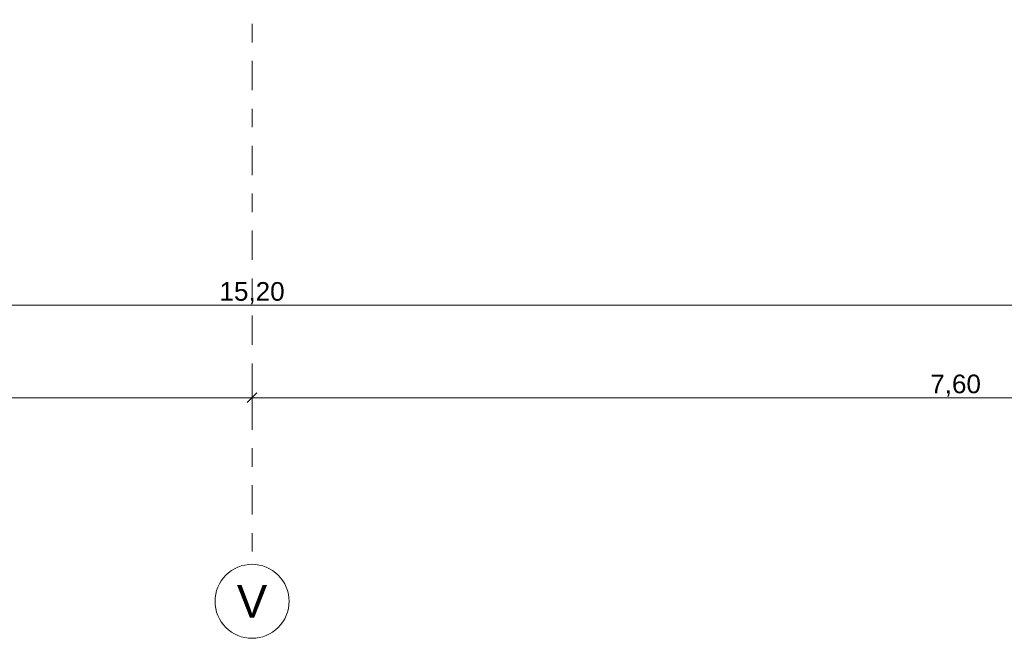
# Model space of a CAD drawing. Header units: metres. Extents: x -180 to 4, y -47 to 4.
# Tile 9 of 256: x -169.08 to -163.76, y -46.57 to -43.23. Entities that reach past the tile are written whole.
import ezdxf

# ---------------------------------------------------------------- set-up
doc = ezdxf.new("R2010")
doc.units = ezdxf.units.M
doc.header["$LTSCALE"] = 0.05
doc.header["$PDMODE"] = 1
doc.header["$PDSIZE"] = -2
doc.linetypes.add('Linienart-53', pattern=[5.291531, 3.175, -1.058062, 0.352704, -0.705764])
doc.layers.get('0').update_dxf_attribs({"lineweight": 25})
doc.layers.add('70 -71 Achsen- 1 Gebäudeachsen', color=7, linetype='Linienart-53', lineweight=18)
doc.layers.add('Keine', color=7, linetype='Continuous', lineweight=9)
doc.layers.add('70 -76 Bemaßung- 2 Allgemein', color=7, linetype='Continuous', lineweight=5, true_color=0x6666cc)
doc.styles.add('Arial', font='arial.ttf')
doc.dimstyles.new('k+k_klein', dxfattribs={"dimtxt": 0.075516, "dimasz": 0.05302, "dimexe": 0.05, "dimexo": 0.15, "dimgap": 0.005, "dimtad": 1, "dimdec": 3, "dimtxsty": 'Arial', "dimblk": 'VW_SLASH-2', "dimblk1": 'VW_SLASH-2', "dimblk2": 'VW_SLASH-2', "dimcen": 0, "dimdle": 0.025, "dimadec": 3, "dimazin": 0, "dimtfac": 0.75, "dimtdec": 3, "dimtix": 1, "dimtmove": 0, "dimatfit": 0, "dimldrblk": 'VW_FILLEDARROW', "dimfxl": 0.1, "dimfxlon": 1, "dimfrac": 2, "dimtolj": 1, "dimarcsym": 0})

# ---------------------------------------------------------------- blocks, each defined once
blk = doc.blocks.new('VW_SLASH-2')
at = {"color": 0, "linetype": 'ByBlock', "lineweight": -2, "transparency": 16777216}
blk.add_line((0.47, 0), (-1, 0), dxfattribs=at)
at = {"color": 0, "lineweight": 5, "transparency": 16777216, "flags": 128}
blk.add_lwpolyline([(0.5, 0.5), (-0.5, -0.5)], dxfattribs=at)
blk = doc.blocks.new('*D2208')
at = {"layer": '70 -76 Bemaßung- 2 Allgemein', "color": 0, "lineweight": -2}
for p, q in [((-175.421, -45.172), (-175.421, -45.322)), ((-167.821, -45.172), (-167.821, -45.322)), ((-167.874, -45.272), (-175.368, -45.272))]:
    blk.add_line(p, q, dxfattribs=at)
at = {"layer": 'Defpoints', "color": 0}
for p in [(-175.421, -42.294), (-167.821, -42.294), (-175.421, -45.272)]:
    blk.add_point(p, dxfattribs=at)
at = {"layer": '70 -76 Bemaßung- 2 Allgemein', "color": 0, "lineweight": -2, "xscale": 0.05302001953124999, "yscale": 0.05302001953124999, "zscale": 0.05302001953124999, "rotation": 180}
blk.add_blockref('VW_SLASH-2', (-175.421, -45.272), dxfattribs=at)
at = {"layer": '70 -76 Bemaßung- 2 Allgemein', "color": 0, "lineweight": -2, "xscale": 0.05302001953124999, "yscale": 0.05302001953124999, "zscale": 0.05302001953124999}
blk.add_blockref('VW_SLASH-2', (-167.821, -45.272), dxfattribs=at)
at = {"layer": '70 -76 Bemaßung- 2 Allgemein', "color": 0, "insert": (-171.621, -45.2066), "char_height": 0.10069, "attachment_point": 5, "style": 'Arial'}
blk.add_mtext('\\A1;7,60', dxfattribs=at)
blk = doc.blocks.new('VW_FILLEDARROW')
at = {"linetype": 'Continuous', "lineweight": 0, "transparency": 16777216}
blk.add_hatch(color=0, dxfattribs=at).paths.add_polyline_path([(-2.83, 0.76), (0, 0), (-2.83, -0.76)])
at = {"color": 0, "lineweight": 5, "transparency": 16777216, "flags": 128}
blk.add_lwpolyline([(-2.83, 0.76), (0, 0), (-2.83, -0.76)], close=True, dxfattribs=at)
blk = doc.blocks.new('*D2209')
at = {"layer": '70 -76 Bemaßung- 2 Allgemein', "color": 0, "lineweight": -2}
for p, q in [((-167.821, -45.172), (-167.821, -45.322)), ((-160.221, -45.172), (-160.221, -45.322)), ((-160.274, -45.272), (-167.768, -45.272))]:
    blk.add_line(p, q, dxfattribs=at)
at = {"layer": 'Defpoints', "color": 0}
for p in [(-167.821, -42.294), (-160.221, -42.294), (-167.821, -45.272)]:
    blk.add_point(p, dxfattribs=at)
at = {"layer": '70 -76 Bemaßung- 2 Allgemein', "color": 0, "lineweight": -2, "xscale": 0.05302001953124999, "yscale": 0.05302001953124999, "zscale": 0.05302001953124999, "rotation": 180}
blk.add_blockref('VW_SLASH-2', (-167.821, -45.272), dxfattribs=at)
at = {"layer": '70 -76 Bemaßung- 2 Allgemein', "color": 0, "lineweight": -2, "xscale": 0.05302001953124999, "yscale": 0.05302001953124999, "zscale": 0.05302001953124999}
blk.add_blockref('VW_SLASH-2', (-160.221, -45.272), dxfattribs=at)
at = {"layer": '70 -76 Bemaßung- 2 Allgemein', "color": 0, "insert": (-164.021, -45.2066), "char_height": 0.10069, "attachment_point": 5, "style": 'Arial'}
blk.add_mtext('\\A1;7,60', dxfattribs=at)
blk = doc.blocks.new('*D2261')
at = {"layer": '70 -76 Bemaßung- 2 Allgemein', "color": 0, "lineweight": -2}
for p, q in [((-175.421, -44.672), (-175.421, -44.822)), ((-160.221, -44.872), (-160.221, -44.722)), ((-160.274, -44.772), (-175.368, -44.772))]:
    blk.add_line(p, q, dxfattribs=at)
at = {"layer": 'Defpoints', "color": 0}
for p in [(-175.421, -31.197), (-175.421, -44.772), (-160.221, -45.272)]:
    blk.add_point(p, dxfattribs=at)
at = {"layer": '70 -76 Bemaßung- 2 Allgemein', "color": 0, "lineweight": -2, "xscale": 0.05302001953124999, "yscale": 0.05302001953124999, "zscale": 0.05302001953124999, "rotation": 180}
blk.add_blockref('VW_SLASH-2', (-175.421, -44.772), dxfattribs=at)
at = {"layer": '70 -76 Bemaßung- 2 Allgemein', "color": 0, "lineweight": -2, "xscale": 0.05302001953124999, "yscale": 0.05302001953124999, "zscale": 0.05302001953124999}
blk.add_blockref('VW_SLASH-2', (-160.221, -44.772), dxfattribs=at)
at = {"layer": '70 -76 Bemaßung- 2 Allgemein', "color": 0, "insert": (-167.821, -44.7066), "char_height": 0.10069, "attachment_point": 5, "style": 'Arial'}
blk.add_mtext('\\A1;15,20', dxfattribs=at)
blk = doc.blocks.new('_Achsen (3D)')
at = {"layer": '70 -71 Achsen- 1 Gebäudeachsen', "transparency": 33554687}
blk.add_line((-167.821, 3.8), (-167.821, -46.172), dxfattribs=at)
at = {"color": 255, "transparency": 33554687}
blk.add_wipeout([(-167.821, -46.172), (-167.8014, -46.173), (-167.782, -46.1759), (-167.7629, -46.1807), (-167.7445, -46.1873), (-167.7267, -46.1957), (-167.7099, -46.2057), (-167.6941, -46.2174), (-167.6796, -46.2306), (-167.6664, -46.2452), (-167.6547, -46.2609), (-167.6446, -46.2778), (-167.6362, -46.2955), (-167.6296, -46.314), (-167.6248, -46.333), (-167.622, -46.3524), (-167.621, -46.372), (-167.622, -46.3916), (-167.6248, -46.4111), (-167.6296, -46.4301), (-167.6362, -46.4486), (-167.6446, -46.4663), (-167.6547, -46.4832), (-167.6664, -46.4989), (-167.6796, -46.5135), (-167.6941, -46.5266), (-167.7099, -46.5383), (-167.7267, -46.5484), (-167.7445, -46.5568), (-167.7629, -46.5634), (-167.782, -46.5682), (-167.8014, -46.5711), (-167.821, -46.572), (-167.8406, -46.5711), (-167.86, -46.5682), (-167.8791, -46.5634), (-167.8975, -46.5568), (-167.9153, -46.5484), (-167.9321, -46.5383), (-167.9479, -46.5266), (-167.9624, -46.5135), (-167.9756, -46.4989), (-167.9873, -46.4832), (-167.9974, -46.4663), (-168.0058, -46.4486), (-168.0124, -46.4301), (-168.0172, -46.4111), (-168.02, -46.3916), (-168.021, -46.372), (-168.02, -46.3524), (-168.0172, -46.333), (-168.0124, -46.314), (-168.0058, -46.2955), (-167.9974, -46.2778), (-167.9873, -46.2609), (-167.9756, -46.2452), (-167.9624, -46.2306), (-167.9479, -46.2174), (-167.9321, -46.2057), (-167.9153, -46.1957), (-167.8975, -46.1873), (-167.8791, -46.1807), (-167.86, -46.1759), (-167.8406, -46.173)], dxfattribs=at).dxf.layer = 'Keine'
at = {"layer": 'Keine', "transparency": 33554687, "flags": 128}
blk.add_lwpolyline([(-167.821, -46.172), (-167.8014, -46.173), (-167.782, -46.1759), (-167.7629, -46.1807), (-167.7445, -46.1873), (-167.7267, -46.1957), (-167.7099, -46.2057), (-167.6941, -46.2174), (-167.6796, -46.2306), (-167.6664, -46.2452), (-167.6547, -46.2609), (-167.6446, -46.2778), (-167.6362, -46.2955), (-167.6296, -46.314), (-167.6248, -46.333), (-167.622, -46.3524), (-167.621, -46.372), (-167.622, -46.3916), (-167.6248, -46.4111), (-167.6296, -46.4301), (-167.6362, -46.4486), (-167.6446, -46.4663), (-167.6547, -46.4832), (-167.6664, -46.4989), (-167.6796, -46.5135), (-167.6941, -46.5266), (-167.7099, -46.5383), (-167.7267, -46.5484), (-167.7445, -46.5568), (-167.7629, -46.5634), (-167.782, -46.5682), (-167.8014, -46.5711), (-167.821, -46.572), (-167.8406, -46.5711), (-167.86, -46.5682), (-167.8791, -46.5634), (-167.8975, -46.5568), (-167.9153, -46.5484), (-167.9321, -46.5383), (-167.9479, -46.5266), (-167.9624, -46.5135), (-167.9756, -46.4989), (-167.9873, -46.4832), (-167.9974, -46.4663), (-168.0058, -46.4486), (-168.0124, -46.4301), (-168.0172, -46.4111), (-168.02, -46.3916), (-168.021, -46.372), (-168.02, -46.3524), (-168.0172, -46.333), (-168.0124, -46.314), (-168.0058, -46.2955), (-167.9974, -46.2778), (-167.9873, -46.2609), (-167.9756, -46.2452), (-167.9624, -46.2306), (-167.9479, -46.2174), (-167.9321, -46.2057), (-167.9153, -46.1957), (-167.8975, -46.1873), (-167.8791, -46.1807), (-167.86, -46.1759), (-167.8406, -46.173)], close=True, dxfattribs=at)
at = {"layer": 'Keine', "transparency": 33554687, "insert": (-167.821, -46.372), "char_height": 0.1762, "attachment_point": 5, "line_spacing_factor": 0.970891, "style": 'Arial'}
blk.add_mtext('V', dxfattribs=at)
blk = doc.blocks.new('Gruppe-1910')
at = {"layer": '70 -76 Bemaßung- 2 Allgemein'}
for p1, p2, picture, middle in [((-167.82099996, -42.29404198), (-175.42099996, -42.29404198), '*D2208', (-171.62099996, -45.20657844)), ((-160.22099996, -42.29404198), (-167.82099996, -42.29404198), '*D2209', (-164.02099996, -45.20657844))]:
    dim = blk.add_aligned_dim(p1=p1, p2=p2, distance=2.978, text='7,60', dimstyle='k+k_klein', override={"dimtxt": 0.100689, "dimgap": 0.005, "dimdec": 8, "dimpost": '<>', "dimtxsty": 'Arial', "dimtmove": 2}, dxfattribs=at)
    dim.commit()
    dim.dimension.update_dxf_attribs({"geometry": picture, "text_midpoint": middle})
blk = doc.blocks.new('Gruppe-1914')
at = {"layer": '70 -76 Bemaßung- 2 Allgemein'}
dim = blk.add_linear_dim(base=(-175.42099996, -44.77204198), p1=(-160.22099996, -45.27204198), p2=(-175.42099996, -31.19704198), text='15,20', dimstyle='k+k_klein', override={"dimtxt": 0.100689, "dimgap": 0.005, "dimdec": 8, "dimpost": '<>', "dimtxsty": 'Arial', "dimtmove": 2}, dxfattribs=at)
dim.commit()
dim.dimension.update_dxf_attribs({"geometry": '*D2261', "text_midpoint": (-167.82099996, -44.70657844)})
blk = doc.blocks.new('_Dach_2D Bemaßung_ Beschriftung (2D)')
at = {"layer": '70 -76 Bemaßung- 2 Allgemein'}
for name in ['Gruppe-1914', 'Gruppe-1910']:
    blk.add_blockref(name, (0, 0), dxfattribs=at)

msp = doc.modelspace()

# ---------------------------------------------------------------- block references
at = {"layer": 'Keine', "color": 1}
msp.add_blockref('_Dach_2D Bemaßung_ Beschriftung (2D)', (0, 0), dxfattribs=at)

# ---------------------------------------------------------------- next in the draw order: block references
msp.add_blockref('_Achsen (3D)', (0, 0), dxfattribs=at)

doc.saveas('drawing.dxf')
